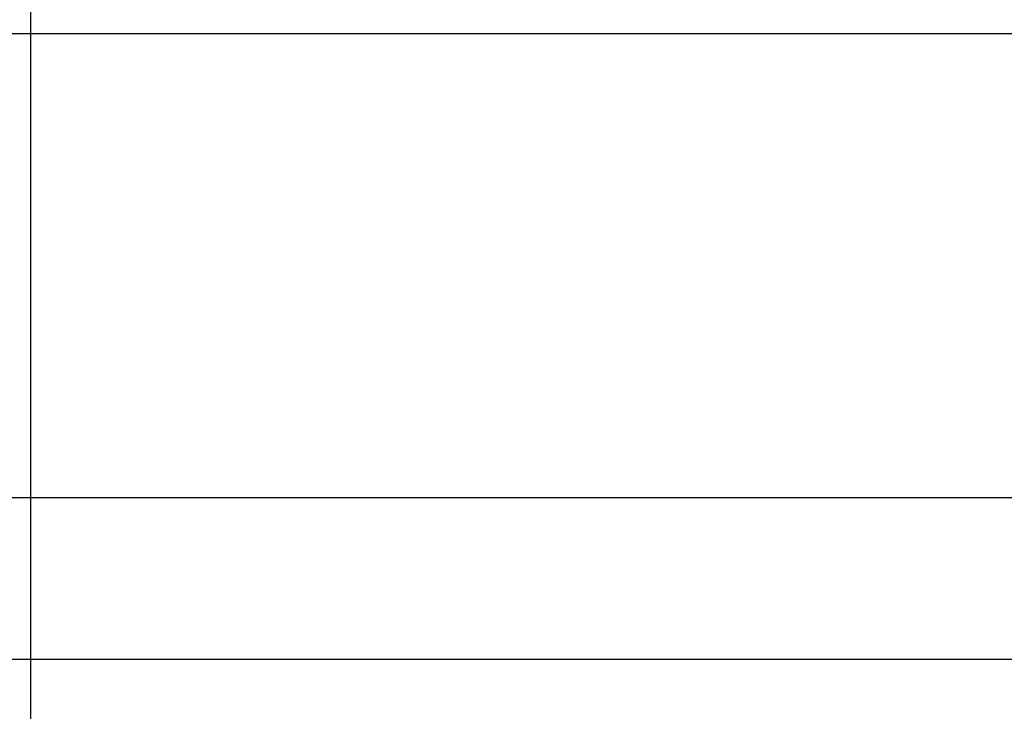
# Model space of a CAD drawing. Header units: metres. Extents: x -8 to 484, y -254 to 116.
# Tile 78 of 172: x 131 to 161, y -65 to -43. Entities that reach past the tile are written whole.
import ezdxf

# ---------------------------------------------------------------- set-up
doc = ezdxf.new("R2010")
doc.units = ezdxf.units.M
doc.layers.add('GTU_A_Hilfslayer', color=3, linetype='Continuous', plot=False)

msp = doc.modelspace()

# ---------------------------------------------------------------- linework, layer by layer
at = {"layer": 'GTU_A_Hilfslayer', "linetype": 'Continuous', "flags": 128}
for points in [[(130.959, 97.987), (130.959, -253.933)], [(28.5, -43.7), (252.349, -43.7)], [(28.5, -58.05), (252.349, -58.05)], [(29.27, -58.05), (252.349, -58.05)], [(29.27, -63.05), (252.349, -63.05)]]:
    msp.add_lwpolyline(points, dxfattribs=at)

doc.saveas('drawing.dxf')
